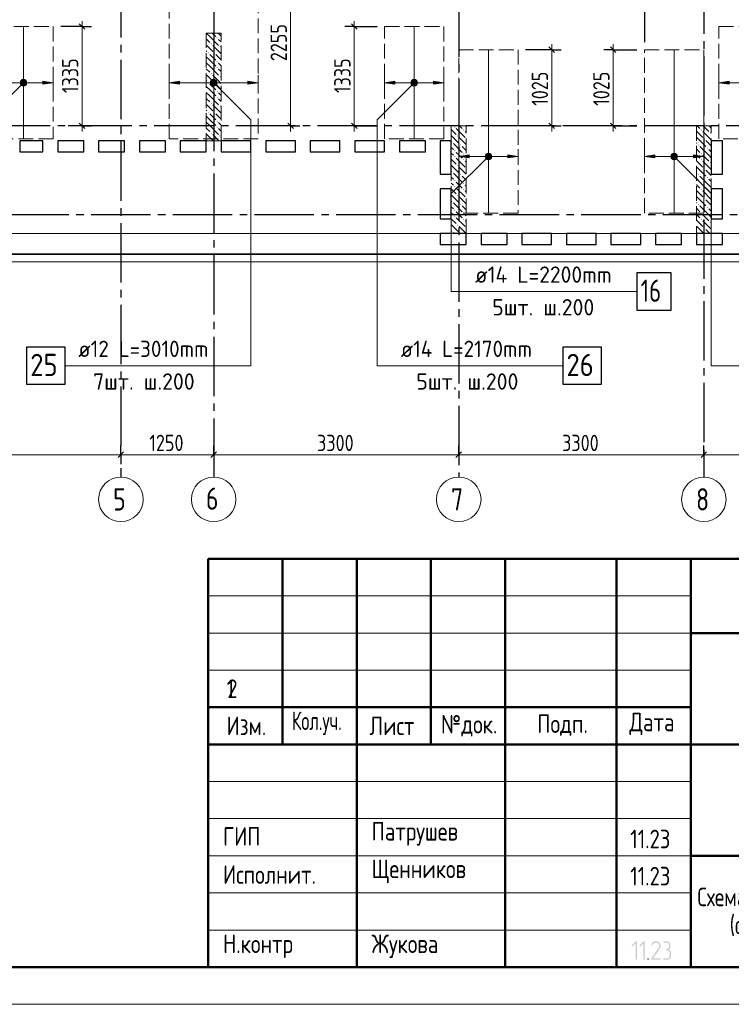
# Model space of a CAD drawing. Header units: millimetres. Extents: x 0 to 43617, y 0 to 59400.
# Tile 11 of 31: x 20462 to 30044, y 0 to 13260. Entities that reach past the tile are written whole.
import ezdxf

# ---------------------------------------------------------------- set-up
doc = ezdxf.new("R2010")
doc.units = ezdxf.units.MM
doc.linetypes.add('______2', pattern=[270, 200, -70])
doc.linetypes.add('______5', pattern=[1100, 800, -100, 100, -100])
for name, color, linetype, lineweight in [('Standard', 7, 'Continuous', 25), ('ДОП Верх по У', 7, 'Continuous', 25), ('ЖБ Пилон', 180, 'Continuous', 25), ('Оси', 40, '______5', 18), ('Позиционная метка номер позиции', 7, 'Continuous', 13), ('Примечания', 7, 'Continuous', 25)]:
    doc.layers.add(name, color=color, linetype=linetype, lineweight=lineweight)
doc.layers.add('ЖБ Перекрытие верхний уровень', color=7, linetype='Continuous', lineweight=25, true_color=0xe0e0ff)
doc.styles.add('GOST 2.304-81', font='txt')
doc.styles.add('ISOCPEUR', font='txt')

msp = doc.modelspace()

# ---------------------------------------------------------------- hatches: boundary and pattern name
at = {"layer": 'Standard', "linetype": 'Continuous', "lineweight": 25, "transparency": 33554687}
for points in [[(28772, 610), (28772, 609), (28772, 608), (28772, 607), (28771, 606), (28771, 605), (28771, 605), (28770, 604), (28769, 603), (28768, 602), (28767, 602), (28765, 601), (28763, 601), (28763, 601), (28762, 601), (28761, 602), (28761, 602), (28760, 602), (28759, 602), (28758, 603), (28757, 603), (28756, 604), (28756, 605), (28755, 605), (28755, 606), (28755, 607), (28754, 608), (28754, 609), (28754, 610), (28754, 820), (28716, 782), (28715, 780), (28713, 780), (28712, 779), (28710, 779), (28708, 779), (28707, 780), (28705, 780), (28704, 782), (28702, 783), (28702, 785), (28701, 786), (28701, 788), (28701, 788), (28701, 789), (28701, 790), (28702, 790), (28702, 791), (28702, 792), (28703, 793), (28704, 794), (28757, 848), (28758, 849), (28760, 849), (28761, 850), (28763, 850), (28765, 850), (28766, 849), (28768, 849), (28769, 848), (28770, 847), (28770, 846), (28771, 846), (28771, 845), (28772, 844), (28772, 843), (28772, 842), (28772, 841)], [(28878, 610), (28878, 609), (28878, 608), (28878, 607), (28878, 606), (28878, 605), (28877, 605), (28877, 604), (28876, 603), (28875, 602), (28873, 602), (28872, 601), (28870, 601), (28869, 601), (28869, 601), (28868, 602), (28867, 602), (28866, 602), (28865, 602), (28865, 603), (28863, 603), (28863, 604), (28862, 605), (28862, 605), (28861, 606), (28861, 607), (28861, 608), (28861, 609), (28861, 610), (28861, 820), (28823, 782), (28821, 780), (28820, 780), (28818, 779), (28817, 779), (28815, 779), (28813, 780), (28812, 780), (28810, 782), (28809, 783), (28808, 785), (28808, 786), (28808, 788), (28808, 788), (28808, 789), (28808, 790), (28808, 790), (28809, 791), (28809, 792), (28810, 793), (28810, 794), (28863, 848), (28865, 849), (28866, 849), (28868, 850), (28869, 850), (28871, 850), (28873, 849), (28874, 849), (28876, 848), (28876, 847), (28877, 846), (28877, 846), (28878, 845), (28878, 844), (28878, 843), (28878, 842), (28878, 841)], [(29082, 601), (28976, 601), (28975, 601), (28973, 602), (28971, 603), (28970, 604), (28969, 606), (28968, 607), (28967, 609), (28967, 611), (28967, 612), (28968, 613), (28968, 614), (28969, 615), (29066, 763), (29070, 770), (29073, 776), (29074, 779), (29074, 782), (29075, 786), (29075, 789), (29075, 791), (29075, 793), (29074, 795), (29074, 798), (29073, 800), (29073, 802), (29072, 804), (29071, 806), (29070, 807), (29069, 809), (29068, 811), (29067, 813), (29065, 814), (29064, 816), (29062, 818), (29060, 819), (29059, 821), (29057, 822), (29055, 823), (29053, 824), (29051, 826), (29049, 827), (29047, 828), (29045, 828), (29043, 829), (29041, 830), (29039, 831), (29036, 831), (29034, 831), (29032, 832), (29030, 832), (29028, 832), (29024, 832), (29021, 831), (29018, 831), (29016, 830), (29013, 829), (29010, 828), (29007, 827), (29005, 825), (29002, 823), (29000, 821), (28997, 819), (28995, 816), (28993, 813), (28991, 809), (28989, 806), (28988, 802), (28987, 800), (28986, 799), (28985, 798), (28984, 798), (28984, 797), (28982, 797), (28981, 796), (28980, 796), (28978, 796), (28976, 797), (28974, 797), (28973, 798), (28972, 799), (28972, 800), (28971, 800), (28971, 801), (28971, 802), (28970, 803), (28970, 804), (28970, 805), (28971, 808), (28972, 811), (28973, 813), (28974, 816), (28975, 818), (28976, 820), (28978, 823), (28979, 825), (28980, 827), (28982, 829), (28983, 831), (28985, 832), (28987, 834), (28988, 836), (28990, 837), (28992, 839), (28994, 840), (28998, 843), (29001, 845), (29005, 846), (29009, 848), (29013, 849), (29018, 849), (29022, 850), (29027, 850), (29030, 850), (29033, 850), (29036, 849), (29039, 849), (29042, 848), (29045, 848), (29048, 847), (29051, 846), (29054, 845), (29056, 843), (29059, 842), (29062, 840), (29064, 839), (29067, 837), (29070, 835), (29072, 833), (29075, 830), (29077, 828), (29079, 826), (29081, 823), (29083, 820), (29085, 818), (29087, 815), (29088, 813), (29089, 810), (29090, 807), (29091, 804), (29092, 801), (29092, 798), (29093, 795), (29093, 792), (29093, 789), (29093, 784), (29092, 780), (29092, 776), (29090, 772), (29090, 770), (29089, 767), (29088, 765), (29087, 763), (29086, 760), (29084, 758), (29083, 755), (29081, 753), (28993, 619), (29082, 619), (29084, 619), (29086, 618), (29087, 618), (29088, 616), (29090, 615), (29091, 613), (29091, 612), (29091, 610), (29091, 609), (29091, 607), (29090, 606), (29089, 604), (29088, 603), (29088, 603), (29087, 602), (29086, 602), (29085, 602), (29084, 601), (29083, 601)], [(29205, 737), (29208, 736), (29211, 734), (29214, 732), (29216, 730), (29219, 727), (29221, 724), (29223, 722), (29225, 718), (29227, 715), (29229, 712), (29230, 708), (29232, 705), (29233, 701), (29233, 697), (29234, 694), (29234, 690), (29234, 655), (29234, 652), (29233, 649), (29233, 646), (29233, 644), (29232, 641), (29231, 639), (29231, 636), (29230, 634), (29229, 632), (29228, 629), (29226, 627), (29225, 625), (29223, 623), (29222, 621), (29220, 619), (29218, 617), (29216, 615), (29214, 613), (29212, 611), (29210, 610), (29208, 609), (29205, 607), (29203, 606), (29201, 605), (29198, 604), (29196, 603), (29194, 603), (29191, 602), (29188, 602), (29186, 602), (29183, 601), (29180, 601), (29136, 601), (29134, 601), (29132, 602), (29131, 603), (29129, 604), (29128, 605), (29128, 607), (29127, 608), (29127, 610), (29127, 611), (29128, 613), (29128, 614), (29129, 616), (29130, 616), (29130, 617), (29131, 618), (29132, 618), (29133, 619), (29134, 619), (29135, 619), (29136, 619), (29180, 619), (29184, 619), (29188, 620), (29191, 620), (29194, 622), (29197, 623), (29200, 625), (29203, 627), (29206, 629), (29208, 632), (29210, 635), (29212, 638), (29213, 641), (29215, 644), (29215, 647), (29216, 651), (29216, 655), (29216, 690), (29216, 694), (29215, 697), (29215, 701), (29213, 704), (29212, 707), (29210, 710), (29208, 713), (29206, 715), (29203, 718), (29200, 720), (29197, 722), (29194, 723), (29191, 724), (29188, 725), (29184, 726), (29180, 726), (29171, 726), (29169, 726), (29168, 726), (29166, 727), (29165, 728), (29164, 730), (29163, 731), (29163, 733), (29163, 735), (29163, 736), (29163, 737), (29164, 738), (29165, 740), (29165, 741), (29166, 742), (29167, 742), (29167, 743), (29168, 743), (29169, 743), (29170, 743), (29171, 743), (29175, 743), (29179, 744), (29182, 745), (29185, 746), (29188, 747), (29191, 749), (29194, 751), (29197, 754), (29199, 756), (29201, 759), (29203, 762), (29204, 765), (29206, 768), (29206, 772), (29207, 775), (29207, 779), (29207, 797), (29207, 800), (29206, 804), (29206, 807), (29204, 810), (29203, 814), (29201, 816), (29199, 819), (29197, 822), (29194, 824), (29191, 826), (29188, 828), (29185, 830), (29182, 831), (29179, 832), (29175, 832), (29171, 832), (29136, 832), (29134, 832), (29132, 833), (29131, 834), (29129, 835), (29128, 836), (29128, 838), (29127, 839), (29127, 841), (29127, 842), (29128, 844), (29128, 845), (29129, 847), (29130, 847), (29130, 848), (29131, 849), (29132, 849), (29133, 850), (29134, 850), (29135, 850), (29136, 850), (29171, 850), (29174, 850), (29177, 850), (29180, 849), (29182, 849), (29185, 849), (29187, 848), (29190, 847), (29192, 846), (29194, 845), (29197, 844), (29199, 843), (29201, 841), (29203, 840), (29205, 838), (29207, 836), (29209, 835), (29211, 833), (29213, 831), (29214, 829), (29216, 826), (29217, 824), (29219, 822), (29220, 820), (29221, 817), (29222, 815), (29222, 813), (29223, 810), (29224, 807), (29224, 805), (29224, 802), (29225, 800), (29225, 797), (29225, 779), (29225, 773), (29225, 772), (29225, 771), (29225, 770), (29224, 770), (29224, 768), (29224, 767), (29223, 767), (29223, 766), (29223, 764), (29222, 761), (29221, 759), (29220, 756), (29218, 753), (29217, 751), (29215, 749), (29214, 746), (29212, 744), (29210, 742), (29208, 740)], [(28923, 619), (28924, 619), (28926, 618), (28927, 618), (28929, 616), (28930, 615), (28931, 613), (28932, 612), (28932, 610), (28932, 609), (28931, 607), (28930, 606), (28929, 604), (28929, 603), (28928, 603), (28927, 602), (28927, 602), (28926, 602), (28925, 601), (28924, 601), (28923, 601), (28921, 601), (28919, 602), (28917, 603), (28916, 604), (28915, 605), (28914, 607), (28914, 608), (28914, 610), (28914, 611), (28914, 613), (28915, 614), (28916, 616), (28917, 616), (28917, 617), (28918, 618), (28919, 618), (28920, 619), (28921, 619), (28922, 619)]]:
    msp.add_hatch(color=7, dxfattribs=at).paths.add_polyline_path(points, flags=16)
at = {"layer": 'ДОП Верх по У', "linetype": 'Continuous', "lineweight": 13, "transparency": 33554687}
for points in [[(20482, 12392), (20482, 12430), (20476, 12411)], [(20482, 12430), (20495, 12379), (20495, 12443)], [(20482, 12430), (20482, 12392), (20495, 12379)], [(20495, 12443), (20514, 12374), (20514, 12449)], [(20495, 12443), (20495, 12379), (20514, 12374)], [(20514, 12449), (20514, 12374), (20533, 12379)], [(20514, 12449), (20533, 12379), (20533, 12443)], [(20533, 12443), (20533, 12379), (20546, 12392)], [(20533, 12443), (20546, 12392), (20546, 12430)], [(20546, 12430), (20546, 12392), (20551, 12411)], [(20774, 12391), (20914, 12411), (20774, 12431)], [(23042, 12392), (23042, 12430), (23036, 12411)], [(23042, 12430), (23055, 12379), (23055, 12443)], [(23042, 12430), (23042, 12392), (23055, 12379)], [(23055, 12443), (23074, 12374), (23074, 12449)], [(23055, 12443), (23055, 12379), (23074, 12374)], [(23074, 12449), (23074, 12374), (23093, 12379)], [(23074, 12449), (23093, 12379), (23093, 12443)], [(23093, 12443), (23093, 12379), (23106, 12392)], [(23093, 12443), (23106, 12392), (23106, 12430)], [(23106, 12430), (23106, 12392), (23111, 12411)], [(23534, 12391), (23674, 12411), (23534, 12431)], [(25742, 12392), (25742, 12430), (25736, 12411)], [(25742, 12430), (25755, 12379), (25755, 12443)], [(25742, 12430), (25742, 12392), (25755, 12379)], [(25755, 12443), (25774, 12374), (25774, 12449)], [(25755, 12443), (25755, 12379), (25774, 12374)], [(25774, 12449), (25774, 12374), (25793, 12379)], [(25774, 12449), (25793, 12379), (25793, 12443)], [(25793, 12443), (25793, 12379), (25806, 12392)], [(25793, 12443), (25806, 12392), (25806, 12430)], [(25806, 12430), (25806, 12392), (25811, 12411)], [(26034, 12391), (26174, 12411), (26034, 12431)], [(26742, 11399), (26742, 11437), (26736, 11418)], [(26742, 11437), (26755, 11386), (26755, 11450)], [(26742, 11437), (26742, 11399), (26755, 11386)], [(26755, 11450), (26774, 11380), (26774, 11455)], [(26755, 11450), (26755, 11386), (26774, 11380)], [(26774, 11455), (26774, 11380), (26793, 11386)], [(26774, 11455), (26793, 11386), (26793, 11450)], [(26793, 11450), (26793, 11386), (26806, 11399)], [(26793, 11450), (26806, 11399), (26806, 11437)], [(26806, 11437), (26806, 11399), (26811, 11418)], [(27034, 11398), (27174, 11418), (27034, 11438)], [(29242, 11399), (29242, 11437), (29236, 11418)], [(29242, 11437), (29255, 11386), (29255, 11450)], [(29242, 11437), (29242, 11399), (29255, 11386)], [(29255, 11450), (29274, 11380), (29274, 11455)], [(29255, 11450), (29255, 11386), (29274, 11380)], [(29274, 11455), (29274, 11380), (29293, 11386)], [(29274, 11455), (29293, 11386), (29293, 11450)], [(29293, 11450), (29293, 11386), (29306, 11399)], [(29293, 11450), (29306, 11399), (29306, 11437)], [(29306, 11437), (29306, 11399), (29311, 11418)], [(29534, 11398), (29674, 11418), (29534, 11438)]]:
    msp.add_hatch(color=7, dxfattribs=at).paths.add_polyline_path(points)
for points in [[(22614, 12391), (22474, 12411), (22614, 12431)], [(25514, 12391), (25374, 12411), (25514, 12431)], [(30014, 12391), (29874, 12411), (30014, 12431)], [(26514, 11398), (26374, 11418), (26514, 11438)], [(29014, 11398), (28874, 11418), (29014, 11438)]]:
    msp.add_hatch(color=7, dxfattribs=at).paths.add_polyline_path(points, flags=16)
at = {"layer": 'ЖБ Пилон', "linetype": 'Continuous', "lineweight": 18, "transparency": 33554687}
for points in [[(23114, 13013), (23121, 13020), (23127, 13013), (23121, 13007)], [(23034, 12933), (23041, 12940), (23047, 12933), (23041, 12927)], [(23154, 12893), (23161, 12900), (23167, 12893), (23161, 12887)], [(22994, 12813), (23001, 12820), (23007, 12813), (23001, 12807)], [(23074, 12813), (23081, 12820), (23087, 12813), (23081, 12807)], [(23114, 12693), (23121, 12700), (23127, 12693), (23121, 12687)], [(23114, 12613), (23121, 12620), (23127, 12613), (23121, 12607)], [(23034, 12533), (23041, 12540), (23047, 12533), (23041, 12527)], [(23154, 12493), (23161, 12500), (23167, 12493), (23161, 12487)], [(22994, 12413), (23001, 12420), (23007, 12413), (23001, 12407)], [(23074, 12413), (23081, 12420), (23087, 12413), (23081, 12407)], [(23114, 12293), (23121, 12300), (23127, 12293), (23121, 12287)], [(23114, 12213), (23121, 12220), (23127, 12213), (23121, 12207)], [(23034, 12133), (23041, 12140), (23047, 12133), (23041, 12127)], [(23154, 12093), (23161, 12100), (23167, 12093), (23161, 12087)], [(22994, 12013), (23001, 12020), (23007, 12013), (23001, 12007)], [(23074, 12013), (23081, 12020), (23087, 12013), (23081, 12007)], [(23114, 11893), (23121, 11900), (23127, 11893), (23121, 11887)], [(23114, 11813), (23121, 11820), (23127, 11813), (23121, 11807)], [(26314, 11813), (26321, 11820), (26327, 11813), (26321, 11807)], [(23034, 11733), (23041, 11740), (23047, 11733), (23041, 11727)], [(23154, 11693), (23161, 11700), (23167, 11693), (23161, 11687)], [(26354, 11693), (26361, 11700), (26367, 11693), (26361, 11687)], [(26434, 11773), (26441, 11780), (26447, 11773), (26441, 11767)], [(29634, 11773), (29641, 11780), (29647, 11773), (29641, 11767)], [(29754, 11733), (29761, 11740), (29767, 11733), (29761, 11727)], [(26274, 11613), (26281, 11620), (26287, 11613), (26281, 11607)], [(26394, 11573), (26401, 11580), (26407, 11573), (26401, 11567)], [(29594, 11573), (29601, 11580), (29607, 11573), (29601, 11567)], [(29674, 11653), (29681, 11660), (29687, 11653), (29681, 11647)], [(29714, 11533), (29721, 11540), (29727, 11533), (29721, 11527)], [(26314, 11493), (26321, 11500), (26327, 11493), (26321, 11487)], [(26314, 11413), (26321, 11420), (26327, 11413), (26321, 11407)], [(26434, 11453), (26441, 11460), (26447, 11453), (26441, 11447)], [(29634, 11453), (29641, 11460), (29647, 11453), (29641, 11447)], [(26354, 11293), (26361, 11300), (26367, 11293), (26361, 11287)], [(26434, 11373), (26441, 11380), (26447, 11373), (26441, 11367)], [(29634, 11373), (29641, 11380), (29647, 11373), (29641, 11367)], [(29754, 11333), (29761, 11340), (29767, 11333), (29761, 11327)], [(26274, 11213), (26281, 11220), (26287, 11213), (26281, 11207)], [(26394, 11173), (26401, 11180), (26407, 11173), (26401, 11167)], [(29594, 11173), (29601, 11180), (29607, 11173), (29601, 11167)], [(29674, 11253), (29681, 11260), (29687, 11253), (29681, 11247)], [(29714, 11133), (29721, 11140), (29727, 11133), (29721, 11127)], [(26314, 11093), (26321, 11100), (26327, 11093), (26321, 11087)], [(26314, 11013), (26321, 11020), (26327, 11013), (26321, 11007)], [(26434, 11053), (26441, 11060), (26447, 11053), (26441, 11047)], [(29634, 11053), (29641, 11060), (29647, 11053), (29641, 11047)], [(26354, 10893), (26361, 10900), (26367, 10893), (26361, 10887)], [(26434, 10973), (26441, 10980), (26447, 10973), (26441, 10967)], [(29634, 10973), (29641, 10980), (29647, 10973), (29641, 10967)], [(29754, 10933), (29761, 10940), (29767, 10933), (29761, 10927)], [(26274, 10813), (26281, 10820), (26287, 10813), (26281, 10807)], [(26394, 10773), (26401, 10780), (26407, 10773), (26401, 10767)], [(29594, 10773), (29601, 10780), (29607, 10773), (29601, 10767)], [(29674, 10853), (29681, 10860), (29687, 10853), (29681, 10847)], [(26314, 10693), (26321, 10700), (26327, 10693), (26321, 10687)], [(26314, 10613), (26321, 10620), (26327, 10613), (26321, 10607)], [(26434, 10653), (26441, 10660), (26447, 10653), (26441, 10647)], [(29634, 10653), (29641, 10660), (29647, 10653), (29641, 10647)], [(29714, 10733), (29721, 10740), (29727, 10733), (29721, 10727)], [(26354, 10493), (26361, 10500), (26367, 10493), (26361, 10487)], [(26434, 10573), (26441, 10580), (26447, 10573), (26441, 10567)], [(29634, 10573), (29641, 10580), (29647, 10573), (29641, 10567)], [(29754, 10533), (29761, 10540), (29767, 10533), (29761, 10527)], [(26274, 10413), (26281, 10420), (26287, 10413), (26281, 10407)], [(29674, 10453), (29681, 10460), (29687, 10453), (29681, 10447)]]:
    msp.add_hatch(color=7, dxfattribs=at).paths.add_polyline_path(points, flags=16)
at = {"layer": 'Позиционная метка номер позиции', "linetype": 'Continuous', "lineweight": 13, "transparency": 33554687}
for points in [[(20546, 12379), (20482, 12443), (20471, 12422)], [(20546, 12379), (20471, 12422), (20525, 12368)], [(20525, 12368), (20471, 12422), (20471, 12400)], [(20525, 12368), (20471, 12400), (20503, 12368)], [(20503, 12368), (20471, 12400), (20482, 12379)], [(20557, 12400), (20503, 12454), (20482, 12443)], [(20557, 12400), (20482, 12443), (20546, 12379)], [(20557, 12422), (20525, 12454), (20503, 12454)], [(20557, 12422), (20503, 12454), (20557, 12400)], [(20525, 12454), (20557, 12422), (20546, 12443)], [(23031, 12422), (23063, 12454), (23042, 12443)], [(23063, 12454), (23031, 12422), (23031, 12400)], [(23063, 12454), (23031, 12400), (23085, 12454)], [(23085, 12454), (23031, 12400), (23042, 12379)], [(23085, 12454), (23042, 12379), (23106, 12443)], [(23106, 12443), (23042, 12379), (23063, 12368)], [(23106, 12443), (23063, 12368), (23117, 12422)], [(23117, 12422), (23063, 12368), (23085, 12368)], [(23117, 12422), (23085, 12368), (23117, 12400)], [(23117, 12400), (23085, 12368), (23106, 12379)], [(25806, 12379), (25742, 12443), (25731, 12422)], [(25806, 12379), (25731, 12422), (25785, 12368)], [(25785, 12368), (25731, 12422), (25731, 12400)], [(25785, 12368), (25731, 12400), (25763, 12368)], [(25763, 12368), (25731, 12400), (25742, 12379)], [(25817, 12400), (25763, 12454), (25742, 12443)], [(25817, 12400), (25742, 12443), (25806, 12379)], [(25817, 12422), (25785, 12454), (25763, 12454)], [(25817, 12422), (25763, 12454), (25817, 12400)], [(25785, 12454), (25817, 12422), (25806, 12443)], [(26806, 11386), (26742, 11450), (26731, 11429)], [(26806, 11386), (26731, 11429), (26785, 11375)], [(26785, 11375), (26731, 11429), (26731, 11406)], [(26785, 11375), (26731, 11406), (26763, 11375)], [(26763, 11375), (26731, 11406), (26742, 11386)], [(26817, 11406), (26763, 11461), (26742, 11450)], [(26817, 11406), (26742, 11450), (26806, 11386)], [(26817, 11429), (26785, 11461), (26763, 11461)], [(26817, 11429), (26763, 11461), (26817, 11406)], [(26785, 11461), (26817, 11429), (26806, 11450)], [(29231, 11429), (29263, 11461), (29242, 11450)], [(29263, 11461), (29231, 11429), (29231, 11406)], [(29263, 11461), (29231, 11406), (29285, 11461)], [(29285, 11461), (29231, 11406), (29242, 11386)], [(29285, 11461), (29242, 11386), (29306, 11450)], [(29306, 11450), (29242, 11386), (29263, 11375)], [(29306, 11450), (29263, 11375), (29317, 11429)], [(29317, 11429), (29263, 11375), (29285, 11375)], [(29317, 11429), (29285, 11375), (29317, 11406)], [(29317, 11406), (29285, 11375), (29306, 11386)]]:
    msp.add_hatch(color=7, dxfattribs=at).paths.add_polyline_path(points)

# ---------------------------------------------------------------- linework, layer by layer
at = {"layer": 'Standard', "color": 251, "linetype": 'Continuous', "lineweight": -3, "true_color": 0x656565, "transparency": 33554687}
for p, q in [((28874, 13731), (28874, 12955)), ((21302, 13167), (21014, 13167)), ((21302, 13167), (21177, 13167)), ((21302, 13167), (21427, 13167)), ((24967, 13167), (24842, 13167)), ((24967, 13167), (25092, 13167)), ((24967, 13167), (25274, 13167)), ((27626, 12855), (27274, 12855)), ((27626, 12855), (27501, 12855)), ((27626, 12855), (27751, 12855)), ((28454, 12855), (28329, 12855)), ((28454, 12855), (28579, 12855)), ((21302, 11830), (21114, 11830)), ((21302, 11830), (21177, 11830)), ((21302, 11830), (21427, 11830)), ((24110, 11830), (23674, 11830)), ((24110, 11830), (23985, 11830)), ((24110, 11830), (24235, 11830)), ((24967, 11830), (24842, 11830)), ((24967, 11830), (25092, 11830)), ((24967, 11830), (25274, 11830)), ((27626, 11830), (27274, 11830)), ((27626, 11830), (27501, 11830)), ((27626, 11830), (27751, 11830)), ((28454, 11830), (28329, 11830)), ((28454, 11830), (28579, 11830)), ((28454, 11830), (28774, 11830)), ((21824, 7400), (21824, 7525)), ((23074, 7400), (23074, 7525)), ((26374, 7400), (26374, 7525)), ((29674, 7400), (29674, 7525)), ((21824, 7400), (21824, 7275)), ((21824, 7400), (21824, 7400)), ((23074, 7400), (23074, 7275)), ((23074, 7400), (23074, 7400)), ((26374, 7400), (26374, 7275)), ((26374, 7400), (26374, 7400)), ((29674, 7400), (29674, 7275)), ((29674, 7400), (29674, 7400))]:
    msp.add_line(p, q, dxfattribs=at)
at = {"layer": 'Standard', "color": 7, "linetype": 'Continuous', "lineweight": 25, "transparency": 33554687}
for p, q in [((21264, 13205), (21339, 13130)), ((24930, 13205), (25005, 13130)), ((27588, 12893), (27663, 12818)), ((28416, 12893), (28491, 12818)), ((21264, 11868), (21339, 11793)), ((24072, 11868), (24147, 11793)), ((24930, 11868), (25005, 11793)), ((27588, 11868), (27663, 11793)), ((28416, 11868), (28491, 11793)), ((20464, 11630), (20464, 11480)), ((20774, 11630), (20464, 11630)), ((20774, 11480), (20774, 11630)), ((20974, 11630), (20974, 11480)), ((21324, 11630), (20974, 11630)), ((21324, 11480), (21324, 11630)), ((21524, 11630), (21524, 11480)), ((21874, 11630), (21524, 11630)), ((21874, 11480), (21874, 11630)), ((22074, 11630), (22074, 11480)), ((22424, 11630), (22074, 11630)), ((22424, 11480), (22424, 11630)), ((22624, 11630), (22624, 11480)), ((22974, 11630), (22624, 11630)), ((22974, 11480), (22974, 11630)), ((23174, 11630), (23174, 11480)), ((23574, 11630), (23174, 11630)), ((23574, 11480), (23574, 11630)), ((23774, 11630), (23774, 11480)), ((24174, 11630), (23774, 11630)), ((24174, 11480), (24174, 11630)), ((24374, 11630), (24374, 11480)), ((24774, 11630), (24374, 11630)), ((24774, 11480), (24774, 11630)), ((24974, 11630), (24974, 11480)), ((25374, 11630), (24974, 11630)), ((25374, 11480), (25374, 11630)), ((25574, 11630), (25574, 11480)), ((25924, 11630), (25574, 11630)), ((25924, 11480), (25924, 11630)), ((26124, 11630), (26124, 11180)), ((26274, 11630), (26124, 11630)), ((26274, 11180), (26274, 11630)), ((29774, 11630), (29774, 11180)), ((29924, 11630), (29774, 11630)), ((29924, 11180), (29924, 11630)), ((20464, 11480), (20774, 11480)), ((20974, 11480), (21324, 11480)), ((21524, 11480), (21874, 11480)), ((22074, 11480), (22424, 11480)), ((22624, 11480), (22974, 11480)), ((23174, 11480), (23574, 11480)), ((23774, 11480), (24174, 11480)), ((24374, 11480), (24774, 11480)), ((24974, 11480), (25374, 11480)), ((25574, 11480), (25924, 11480)), ((26124, 11180), (26274, 11180)), ((29774, 11180), (29924, 11180)), ((26124, 10980), (26124, 10580)), ((26274, 10980), (26124, 10980)), ((26274, 10580), (26274, 10980)), ((29774, 10980), (29774, 10580)), ((29924, 10980), (29774, 10980)), ((29924, 10580), (29924, 10980)), ((26124, 10580), (26274, 10580)), ((29774, 10580), (29924, 10580)), ((26124, 10380), (26124, 10230)), ((26474, 10380), (26124, 10380)), ((26474, 10230), (26474, 10380)), ((26674, 10380), (26674, 10230)), ((27024, 10380), (26674, 10380)), ((27024, 10230), (27024, 10380)), ((27224, 10380), (27224, 10230)), ((27624, 10380), (27224, 10380)), ((27624, 10230), (27624, 10380)), ((27824, 10380), (27824, 10230)), ((28224, 10380), (27824, 10380)), ((28224, 10230), (28224, 10380)), ((28424, 10380), (28424, 10230)), ((28824, 10380), (28424, 10380)), ((28824, 10230), (28824, 10380)), ((29024, 10380), (29024, 10230)), ((29374, 10380), (29024, 10380)), ((29374, 10230), (29374, 10380)), ((29574, 10380), (29574, 10230)), ((29924, 10380), (29574, 10380)), ((29924, 10230), (29924, 10380)), ((26124, 10230), (26474, 10230)), ((26674, 10230), (27024, 10230)), ((27224, 10230), (27624, 10230)), ((27824, 10230), (28224, 10230)), ((28424, 10230), (28824, 10230)), ((29024, 10230), (29374, 10230)), ((29574, 10230), (29924, 10230)), ((33074, 10100), (18094, 10100)), ((21786, 7363), (21861, 7438)), ((23036, 7363), (23111, 7438)), ((26336, 7363), (26411, 7438)), ((29636, 7363), (29711, 7438)), ((23000, 500), (41500, 500)), ((23000, 500), (41500, 500)), ((23000, 500), (41500, 500))]:
    msp.add_line(p, q, dxfattribs=at)
at = {"layer": 'Standard', "color": 7, "linetype": 'Continuous', "lineweight": 13, "transparency": 33554687}
for p, q in [((21302, 13167), (21302, 13242)), ((24967, 13167), (24967, 13242)), ((27626, 12855), (27626, 12930)), ((28454, 12855), (28454, 12930)), ((21302, 11830), (21302, 11755)), ((24110, 11830), (24110, 11755)), ((24967, 11830), (24967, 11755)), ((27626, 11830), (27626, 11755)), ((28454, 11830), (28454, 11755)), ((16324, 7400), (21824, 7400)), ((21824, 7400), (23074, 7400)), ((23074, 7400), (26374, 7400)), ((26374, 7400), (29674, 7400)), ((29674, 7400), (32974, 7400)), ((23000, 5500), (29500, 5500)), ((23000, 5000), (29500, 5000)), ((23000, 4500), (29500, 4500)), ((23000, 3000), (29500, 3000)), ((23000, 2500), (29500, 2500)), ((23000, 2500), (29500, 2500)), ((23000, 2000), (29500, 2000)), ((23000, 2000), (29500, 2000)), ((23000, 1500), (29500, 1500)), ((23000, 1000), (29500, 1000))]:
    msp.add_line(p, q, dxfattribs=at)
at = {"layer": 'Standard', "color": 7, "linetype": 'Continuous', "lineweight": 50, "transparency": 33554687}
for p, q in [((23000, 500), (23000, 6000)), ((23000, 6000), (41500, 6000)), ((24000, 3500), (24000, 6000)), ((25000, 500), (25000, 6000)), ((26000, 3500), (26000, 6000)), ((27000, 500), (27000, 6000)), ((28500, 500), (28500, 6000)), ((29500, 500), (29500, 6000)), ((29500, 5000), (41500, 5000)), ((23000, 4000), (29500, 4000)), ((23000, 4000), (29500, 4000)), ((23000, 3500), (29500, 3500)), ((23000, 3500), (29500, 3500)), ((29500, 3500), (41500, 3500)), ((29500, 2000), (41500, 2000))]:
    msp.add_line(p, q, dxfattribs=at)
at = {"layer": 'Standard', "color": 7, "linetype": 'Continuous', "lineweight": 13, "transparency": 33554687}
msp.add_lwpolyline([(0, 0), (42000, 0), (42000, 59400), (0, 59400), (0, 0)], close=True, dxfattribs=at)
at = {"layer": 'Standard', "color": 7, "linetype": 'Continuous', "lineweight": 18, "transparency": 33554687}
msp.add_lwpolyline([(42000, 59400), (0, 59400), (0, 0), (42000, 0), (42000, 59400)], dxfattribs=at)
at = {"layer": 'Standard', "color": 7, "linetype": 'Continuous', "lineweight": 13, "transparency": 33554687}
for points in [[(42000, 59400), (0, 59400), (0, 0), (42000, 0), (42000, 59400)], [(7674, 10380), (33074, 10380), (33074, 57220), (7674, 57220), (7674, 10380)], [(24110, 14087), (24110, 12692), (24110, 12692), (24110, 11830)], [(21302, 13167), (21302, 12251), (21302, 12251), (21302, 11830)], [(24967, 13167), (24967, 12270), (24967, 12270), (24967, 11830)], [(27626, 12855), (27626, 12118), (27626, 12118), (27626, 11830)], [(28454, 12855), (28454, 12126), (28454, 12126), (28454, 11830)]]:
    msp.add_lwpolyline(points, dxfattribs=at)
at = {"layer": 'Standard', "color": 7, "linetype": 'Continuous', "lineweight": 50, "transparency": 33554687}
msp.add_lwpolyline([(2000, 58900), (41500, 58900), (41500, 500), (2000, 500), (2000, 58900)], close=True, dxfattribs=at)
at = {"layer": 'Standard', "color": 254, "linetype": 'Continuous', "lineweight": 18, "true_color": 0xc4c4ff, "transparency": 33554687}
msp.add_lwpolyline([(7294, 10000), (33174, 10000), (33174, 57320), (7294, 57320), (7294, 10000)], dxfattribs=at)
at = {"layer": 'Standard', "color": 7, "linetype": 'Continuous', "lineweight": 25, "transparency": 33554687}
for points in [[(7394, 10100), (33074, 10100), (33074, 57220), (7394, 57220), (7394, 10100)], [(41500, 6000), (23000, 6000), (23000, 500), (41500, 500), (41500, 6000)]]:
    msp.add_lwpolyline(points, dxfattribs=at)
at = {"layer": 'Standard', "color": 251, "linetype": 'Continuous', "lineweight": -3, "true_color": 0x656565, "transparency": 33554687}
msp.add_lwpolyline([(28454, 12855), (28662, 12855), (28662, 12855), (28774, 12855)], dxfattribs=at)
at = {"layer": 'ДОП Верх по У', "color": 7, "linetype": 'Continuous', "lineweight": 18, "transparency": 33554687}
for p, q in [((23074, 14081), (23074, 11661)), ((20514, 13162), (20514, 11662)), ((25774, 13162), (25774, 11662)), ((26774, 12848), (26774, 10662)), ((29274, 12848), (29274, 10662))]:
    msp.add_line(p, q, dxfattribs=at)
at = {"layer": 'ДОП Верх по У', "color": 251, "linetype": 'Continuous', "lineweight": 13, "true_color": 0x494949, "transparency": 33554687}
for p, q in [((20914, 12411), (20914, 12511)), ((22474, 12411), (22474, 12511)), ((23674, 12411), (23674, 12511)), ((25374, 12411), (25374, 12511)), ((26174, 12411), (26174, 12511)), ((29874, 12411), (29874, 12511)), ((20254, 12411), (20484, 12411)), ((20514, 12449), (20514, 12449)), ((20514, 12374), (20514, 12374)), ((20544, 12411), (20774, 12411)), ((20914, 12411), (20774, 12431)), ((20774, 12431), (20774, 12391)), ((20774, 12391), (20914, 12411)), ((20914, 12411), (20914, 12311)), ((20914, 12411), (20914, 12411)), ((22474, 12411), (22614, 12431)), ((22614, 12391), (22474, 12411)), ((22474, 12411), (22474, 12311)), ((22474, 12411), (22474, 12411)), ((22614, 12431), (22614, 12391)), ((22614, 12411), (23044, 12411)), ((23074, 12449), (23074, 12449)), ((23074, 12374), (23074, 12374)), ((23104, 12411), (23534, 12411)), ((23674, 12411), (23534, 12431)), ((23534, 12431), (23534, 12391)), ((23534, 12391), (23674, 12411)), ((23674, 12411), (23674, 12311)), ((23674, 12411), (23674, 12411)), ((25374, 12411), (25514, 12431)), ((25514, 12391), (25374, 12411)), ((25374, 12411), (25374, 12311)), ((25374, 12411), (25374, 12411)), ((25514, 12431), (25514, 12391)), ((25514, 12411), (25744, 12411)), ((25774, 12449), (25774, 12449)), ((25774, 12374), (25774, 12374)), ((25804, 12411), (26034, 12411)), ((26174, 12411), (26034, 12431)), ((26034, 12431), (26034, 12391)), ((26034, 12391), (26174, 12411)), ((26174, 12411), (26174, 12311)), ((26174, 12411), (26174, 12411)), ((29874, 12411), (30014, 12431)), ((30014, 12391), (29874, 12411)), ((29874, 12411), (29874, 12311)), ((29874, 12411), (29874, 12411)), ((30014, 12431), (30014, 12391)), ((30014, 12411), (30244, 12411)), ((26374, 11418), (26374, 11518)), ((26374, 11418), (26514, 11438)), ((26514, 11398), (26374, 11418)), ((26374, 11418), (26374, 11318)), ((26374, 11418), (26374, 11418)), ((26514, 11438), (26514, 11398)), ((26514, 11418), (26744, 11418)), ((26774, 11455), (26774, 11455)), ((26804, 11418), (27034, 11418)), ((27174, 11418), (27034, 11438)), ((27034, 11438), (27034, 11398)), ((27034, 11398), (27174, 11418)), ((27174, 11418), (27174, 11518)), ((27174, 11418), (27174, 11318)), ((27174, 11418), (27174, 11418)), ((28874, 11418), (28874, 11518)), ((28874, 11418), (29014, 11438)), ((29014, 11398), (28874, 11418)), ((28874, 11418), (28874, 11318)), ((28874, 11418), (28874, 11418)), ((29014, 11438), (29014, 11398)), ((29014, 11418), (29244, 11418)), ((29274, 11455), (29274, 11455)), ((29304, 11418), (29534, 11418)), ((29674, 11418), (29534, 11438)), ((29534, 11438), (29534, 11398)), ((29534, 11398), (29674, 11418)), ((29674, 11418), (29674, 11518)), ((29674, 11418), (29674, 11318)), ((29674, 11418), (29674, 11418)), ((26774, 11380), (26774, 11380)), ((29274, 11380), (29274, 11380))]:
    msp.add_line(p, q, dxfattribs=at)
at = {"layer": 'ДОП Верх по У', "color": 7, "linetype": 'Continuous', "lineweight": 13, "transparency": 33554687}
for p, q in [((26574, 9600), (28682, 9600)), ((21232, 8600), (23274, 8600)), ((25574, 8600), (27638, 8600))]:
    msp.add_line(p, q, dxfattribs=at)
at = {"layer": 'ДОП Верх по У', "color": 7, "linetype": 'Continuous', "lineweight": 25, "transparency": 33554687}
for points in [[(28774, 9350), (29234, 9350), (29234, 9850), (28774, 9850), (28774, 9350)], [(20554, 8350), (21074, 8350), (21074, 8850), (20554, 8850), (20554, 8350)], [(27774, 8350), (28294, 8350), (28294, 8850), (27774, 8850), (27774, 8350)]]:
    msp.add_lwpolyline(points, dxfattribs=at)
at = {"layer": 'ДОП Верх по У', "color": 251, "linetype": 'Continuous', "lineweight": 13, "true_color": 0x494949, "transparency": 33554687}
for centre in [(20514, 12411), (23074, 12411), (25774, 12411), (26774, 11418), (29274, 11418)]:
    msp.add_circle(centre, 37.5, dxfattribs=at)
at = {"layer": 'ЖБ Перекрытие верхний уровень', "color": 7, "linetype": 'Continuous', "lineweight": 18, "transparency": 33554687}
for p, q in [((20464, 11480), (20464, 11630)), ((20464, 11630), (20774, 11630)), ((20774, 11630), (20774, 11480)), ((20974, 11480), (20974, 11630)), ((20974, 11630), (21324, 11630)), ((21324, 11630), (21324, 11480)), ((21524, 11480), (21524, 11630)), ((21524, 11630), (21874, 11630)), ((21874, 11630), (21874, 11480)), ((22074, 11480), (22074, 11630)), ((22074, 11630), (22424, 11630)), ((22424, 11630), (22424, 11480)), ((22624, 11480), (22624, 11630)), ((22624, 11630), (22974, 11630)), ((22974, 11630), (22974, 11480)), ((23174, 11480), (23174, 11630)), ((23174, 11630), (23574, 11630)), ((23574, 11630), (23574, 11480)), ((23774, 11480), (23774, 11630)), ((23774, 11630), (24174, 11630)), ((24174, 11630), (24174, 11480)), ((24374, 11480), (24374, 11630)), ((24374, 11630), (24774, 11630)), ((24774, 11630), (24774, 11480)), ((24974, 11480), (24974, 11630)), ((24974, 11630), (25374, 11630)), ((25374, 11630), (25374, 11480)), ((25574, 11480), (25574, 11630)), ((25574, 11630), (25924, 11630)), ((25924, 11630), (25924, 11480)), ((26124, 11180), (26124, 11630)), ((26124, 11630), (26274, 11630)), ((26274, 11630), (26274, 11180)), ((29774, 11630), (29924, 11630)), ((29774, 11180), (29774, 11630)), ((29924, 11630), (29924, 11180)), ((20774, 11480), (20464, 11480)), ((21324, 11480), (20974, 11480)), ((21874, 11480), (21524, 11480)), ((22424, 11480), (22074, 11480)), ((22974, 11480), (22624, 11480)), ((23574, 11480), (23174, 11480)), ((24174, 11480), (23774, 11480)), ((24774, 11480), (24374, 11480)), ((25374, 11480), (24974, 11480)), ((25924, 11480), (25574, 11480)), ((26274, 11180), (26124, 11180)), ((29924, 11180), (29774, 11180)), ((26124, 10580), (26124, 10980)), ((26124, 10980), (26274, 10980)), ((26274, 10980), (26274, 10580)), ((29774, 10980), (29924, 10980)), ((29774, 10580), (29774, 10980)), ((29924, 10980), (29924, 10580)), ((26274, 10580), (26124, 10580)), ((29924, 10580), (29774, 10580)), ((26124, 10230), (26124, 10380)), ((26124, 10380), (26474, 10380)), ((26474, 10380), (26474, 10230)), ((26674, 10230), (26674, 10380)), ((26674, 10380), (27024, 10380)), ((27024, 10380), (27024, 10230)), ((27224, 10230), (27224, 10380)), ((27224, 10380), (27624, 10380)), ((27624, 10380), (27624, 10230)), ((27824, 10230), (27824, 10380)), ((27824, 10380), (28224, 10380)), ((28224, 10380), (28224, 10230)), ((28424, 10230), (28424, 10380)), ((28424, 10380), (28824, 10380)), ((28824, 10380), (28824, 10230)), ((29024, 10380), (29374, 10380)), ((29024, 10230), (29024, 10380)), ((29374, 10380), (29374, 10230)), ((29574, 10380), (29924, 10380)), ((29574, 10230), (29574, 10380)), ((29924, 10380), (29924, 10230)), ((26474, 10230), (26124, 10230)), ((27024, 10230), (26674, 10230)), ((27624, 10230), (27224, 10230)), ((28224, 10230), (27824, 10230)), ((28824, 10230), (28424, 10230)), ((29374, 10230), (29024, 10230)), ((29924, 10230), (29574, 10230)), ((18094, 10100), (33074, 10100))]:
    msp.add_line(p, q, dxfattribs=at)
at = {"layer": 'ЖБ Пилон', "color": 253, "linetype": '______2', "lineweight": 13, "true_color": 0xa0a0a0, "transparency": 33554687}
for p, q in [((22974, 13080), (22974, 11630)), ((23174, 13080), (22974, 13080)), ((23174, 11630), (23174, 13080)), ((26274, 11830), (26274, 10380)), ((26474, 11830), (26274, 11830)), ((26474, 10380), (26474, 11830)), ((29574, 11830), (29574, 10380)), ((29774, 11830), (29574, 11830)), ((29774, 10380), (29774, 11830)), ((22974, 11630), (23174, 11630)), ((26274, 10380), (26474, 10380)), ((29574, 10380), (29774, 10380))]:
    msp.add_line(p, q, dxfattribs=at)
at = {"layer": 'ЖБ Пилон', "color": 9, "linetype": 'Continuous', "lineweight": 18, "true_color": 0xc7c7c7, "transparency": 33554687}
for p, q in [((22974, 13080), (23021, 13033)), ((22974, 13000), (23021, 12953)), ((23021, 13033), (23141, 12913)), ((23054, 13080), (23101, 13033)), ((23174, 13040), (23141, 13073)), ((23021, 12873), (22981, 12913)), ((23061, 12833), (23021, 12873)), ((23061, 12913), (23174, 12800)), ((23141, 12993), (23174, 12960)), ((22974, 12840), (22981, 12833)), ((23021, 12713), (22974, 12760)), ((23021, 12793), (23101, 12713)), ((23101, 12793), (23174, 12720)), ((22974, 12680), (23021, 12633)), ((22974, 12600), (23021, 12553)), ((23021, 12713), (23101, 12633)), ((23021, 12633), (23141, 12513)), ((23174, 12640), (23141, 12673)), ((23021, 12473), (22981, 12513)), ((23061, 12433), (23021, 12473)), ((23061, 12513), (23174, 12400)), ((23141, 12593), (23174, 12560)), ((22974, 12440), (22981, 12433)), ((23021, 12313), (22974, 12360)), ((23021, 12393), (23101, 12313)), ((23101, 12393), (23174, 12320)), ((22974, 12280), (23021, 12233)), ((22974, 12200), (23021, 12153)), ((23021, 12313), (23101, 12233)), ((23021, 12233), (23141, 12113)), ((23174, 12240), (23141, 12273)), ((23021, 12073), (22981, 12113)), ((23061, 12033), (23021, 12073)), ((23061, 12113), (23174, 12000)), ((23141, 12193), (23174, 12160)), ((22974, 12040), (22981, 12033)), ((23021, 11913), (22974, 11960)), ((23021, 11993), (23101, 11913)), ((23101, 11993), (23174, 11920)), ((22974, 11880), (23021, 11833)), ((23021, 11913), (23101, 11833)), ((23021, 11833), (23141, 11713)), ((23174, 11840), (23141, 11873)), ((26421, 11793), (26384, 11830)), ((26464, 11830), (26474, 11820)), ((29621, 11793), (29584, 11830)), ((29664, 11830), (29741, 11753)), ((29744, 11830), (29774, 11800)), ((22974, 11800), (23021, 11753)), ((23021, 11673), (22981, 11713)), ((23061, 11633), (23021, 11673)), ((23061, 11713), (23144, 11630)), ((23141, 11793), (23174, 11760)), ((26274, 11780), (26341, 11713)), ((26274, 11700), (26381, 11593)), ((26341, 11793), (26461, 11673)), ((26381, 11673), (26474, 11580)), ((26461, 11753), (26474, 11740)), ((29574, 11760), (29661, 11673)), ((29581, 11673), (29701, 11553)), ((29661, 11753), (29774, 11640)), ((22974, 11640), (22981, 11633)), ((26274, 11540), (26301, 11513)), ((26301, 11593), (26421, 11473)), ((26474, 11500), (26421, 11553)), ((29574, 11600), (29581, 11593)), ((29741, 11433), (29621, 11553)), ((29774, 11560), (29701, 11633)), ((26274, 11460), (26301, 11433)), ((26381, 11433), (26341, 11473)), ((26421, 11393), (26381, 11433)), ((26461, 11433), (26474, 11420)), ((29574, 11520), (29621, 11473)), ((29581, 11433), (29574, 11440)), ((29621, 11393), (29581, 11433)), ((29661, 11433), (29741, 11353)), ((29741, 11513), (29774, 11480)), ((29741, 11433), (29774, 11400)), ((26274, 11380), (26341, 11313)), ((26274, 11300), (26381, 11193)), ((26341, 11393), (26461, 11273)), ((26381, 11273), (26474, 11180)), ((26461, 11353), (26474, 11340)), ((29574, 11360), (29661, 11273)), ((29581, 11273), (29701, 11153)), ((29661, 11353), (29774, 11240)), ((26274, 11140), (26301, 11113)), ((26301, 11193), (26421, 11073)), ((26474, 11100), (26421, 11153)), ((29574, 11200), (29581, 11193)), ((29741, 11033), (29621, 11153)), ((29774, 11160), (29701, 11233)), ((26274, 11060), (26301, 11033)), ((26381, 11033), (26341, 11073)), ((26421, 10993), (26381, 11033)), ((26461, 11033), (26474, 11020)), ((29574, 11120), (29621, 11073)), ((29581, 11033), (29574, 11040)), ((29621, 10993), (29581, 11033)), ((29661, 11033), (29741, 10953)), ((29741, 11113), (29774, 11080)), ((29741, 11033), (29774, 11000)), ((26274, 10980), (26341, 10913)), ((26274, 10900), (26381, 10793)), ((26341, 10993), (26461, 10873)), ((26381, 10873), (26474, 10780)), ((26461, 10953), (26474, 10940)), ((29574, 10960), (29661, 10873)), ((29581, 10873), (29701, 10753)), ((29661, 10953), (29774, 10840)), ((26301, 10793), (26421, 10673)), ((26474, 10700), (26421, 10753)), ((29574, 10800), (29581, 10793)), ((29741, 10633), (29621, 10753)), ((29774, 10760), (29701, 10833)), ((26274, 10740), (26301, 10713)), ((26274, 10660), (26301, 10633)), ((26381, 10633), (26341, 10673)), ((26421, 10593), (26381, 10633)), ((26461, 10633), (26474, 10620)), ((29574, 10720), (29621, 10673)), ((29581, 10633), (29574, 10640)), ((29621, 10593), (29581, 10633)), ((29661, 10633), (29741, 10553)), ((29741, 10713), (29774, 10680)), ((29741, 10633), (29774, 10600)), ((26274, 10580), (26341, 10513)), ((26274, 10500), (26381, 10393)), ((26341, 10593), (26461, 10473)), ((26461, 10553), (26474, 10540)), ((29574, 10560), (29661, 10473)), ((29661, 10553), (29774, 10440)), ((26301, 10393), (26314, 10380)), ((26381, 10473), (26474, 10380)), ((29574, 10400), (29581, 10393)), ((29581, 10473), (29674, 10380)), ((29754, 10380), (29701, 10433))]:
    msp.add_line(p, q, dxfattribs=at)
at = {"layer": 'Оси', "color": 8, "linetype": '______5', "lineweight": -3, "transparency": 33554687}
for p, q in [((21824, 57820), (21824, 7100)), ((26374, 50960), (26374, 7100)), ((23074, 50790), (23074, 7100)), ((29674, 25969), (29674, 7100)), ((34074, 11830), (3600, 11830)), ((33224, 10630), (3600, 10630))]:
    msp.add_line(p, q, dxfattribs=at)
at = {"layer": 'Оси', "color": 7, "linetype": 'Continuous', "lineweight": 13, "transparency": 33554687}
for centre in [(21824, 6800), (23074, 6800), (26374, 6800), (29674, 6800)]:
    msp.add_circle(centre, 300, dxfattribs=at)
at = {"layer": 'Позиционная метка номер позиции', "color": 7, "linetype": 'Continuous', "lineweight": 13, "transparency": 33554687}
for p, q in [((20482, 12443), (20482, 12443)), ((20482, 12379), (20482, 12379)), ((20546, 12443), (20546, 12443)), ((20546, 12379), (20546, 12379)), ((23042, 12443), (23042, 12443)), ((23042, 12379), (23042, 12379)), ((23106, 12443), (23106, 12443)), ((23106, 12379), (23106, 12379)), ((25742, 12443), (25742, 12443)), ((25742, 12379), (25742, 12379)), ((25806, 12443), (25806, 12443)), ((25806, 12379), (25806, 12379)), ((26742, 11450), (26742, 11450)), ((26806, 11450), (26806, 11450)), ((29242, 11450), (29242, 11450)), ((29306, 11450), (29306, 11450)), ((26742, 11386), (26742, 11386)), ((26806, 11386), (26806, 11386)), ((29242, 11386), (29242, 11386)), ((29306, 11386), (29306, 11386))]:
    msp.add_line(p, q, dxfattribs=at)
for points in [[(20514, 12411), (19828, 11725), (19828, 8600), (16414, 8600)], [(23074, 12411), (23574, 11911), (23574, 8600), (21074, 8600)], [(25774, 12411), (25274, 11911), (25274, 8600), (27774, 8600)], [(26774, 11418), (26274, 10918), (26274, 9600), (28774, 9600)], [(29274, 11418), (29774, 10918), (29774, 8600), (32274, 8600)]]:
    msp.add_lwpolyline(points, dxfattribs=at)
for centre in [(20514, 12411), (23074, 12411), (25774, 12411), (26774, 11418), (29274, 11418)]:
    msp.add_circle(centre, 45, dxfattribs=at)
at = {"layer": 'Примечания', "color": 7, "linetype": '______2', "lineweight": 18, "transparency": 33554687}
for p, q in [((22474, 11655), (22474, 14087)), ((23674, 14087), (23674, 11655)), ((20114, 13167), (20914, 13167)), ((20914, 13167), (20914, 11655)), ((25374, 13167), (26174, 13167)), ((25374, 11655), (25374, 13167)), ((26174, 13167), (26174, 11655)), ((29874, 13167), (30674, 13167)), ((29874, 11655), (29874, 13167)), ((26374, 12855), (27174, 12855)), ((26374, 10655), (26374, 12855)), ((27174, 12855), (27174, 10655)), ((28874, 12855), (29674, 12855)), ((28874, 10655), (28874, 12855)), ((29674, 12855), (29674, 10655)), ((20914, 11655), (20114, 11655)), ((23674, 11655), (22474, 11655)), ((26174, 11655), (25374, 11655)), ((30674, 11655), (29874, 11655)), ((27174, 10655), (26374, 10655)), ((29674, 10655), (28874, 10655))]:
    msp.add_line(p, q, dxfattribs=at)

# ---------------------------------------------------------------- texts
at = {"layer": 'Standard', "color": 7, "linetype": 'Continuous', "lineweight": 25, "transparency": 33554687, "char_height": 220, "attachment_point": 7, "rotation": 90, "style": 'GOST 2.304-81'}
for s, insert, width in [('2255', (24060, 12701), 641.48), ('1335', (21251, 12272), 579.02), ('1335', (24917, 12272), 579.02), ('1025', (27576, 12100), 610.16), ('1025', (28404, 12100), 610.16)]:
    msp.add_mtext(s, dxfattribs=dict(at, insert=insert, width=width))
at = {"layer": 'Standard', "color": 7, "linetype": 'Continuous', "lineweight": 25, "transparency": 33554687, "style": 'GOST 2.304-81'}
for s, insert, char_height, width, attachment_point in [('1250', (22207, 7450), 220, 610.16, 7), ('3300', (24466, 7450), 220, 641.48, 7), ('3300', (27766, 7450), 220, 641.48, 7), ('\\A1;{\\fGOST 2.304-81|i0|b0;\\H250.000000;\\W1.000000;\\C7;2}\\P', (23327, 4375), 250, 283.33, 2), ('1', (23248, 4125), 250, 231.56, 7), ('Изм.', (23248, 3625), 250, 631.15, 7), ('\\W0.83;Кол.уч.', (24127, 3625), 250, 799.96, 7), ('Лист', (25171, 3625), 250, 782.23, 7), ('№док.', (26135, 3607), 250, 853.39, 7), ('Подп.', (27431, 3614), 250, 764.53, 7), ('Дата', (28673, 3625), 250, 782.23, 7), ('ГИП', (23200, 2137), 250, 586.81, 7), ('Патрушев', (25200, 2137), 250, 1386.36, 7), ('11.23', (28683, 2101), 250, 693.37, 7), ('Исполнит.', (23200, 1622), 250, 1386.36, 7), ('Щенников', (25200, 1631), 250, 1333.08, 7), ('11.23', (28683, 1601), 250, 693.37, 7), ('Н.контр', (23200, 622), 250, 1102.09, 7), ('Жукова', (25200, 622), 250, 1031.11, 7)]:
    msp.add_mtext(s, dxfattribs=dict(at, insert=insert, char_height=char_height, width=width, attachment_point=attachment_point))
at = {"layer": 'Standard', "color": 7, "linetype": 'Continuous', "lineweight": 13, "transparency": 33554687, "insert": (3000, 2467), "char_height": 250, "width": 20566.88, "attachment_point": 1, "line_spacing_factor": 0.903614}
msp.add_mtext('\\A1;{\\fGOST 2.304-81|i0|b0;\\H250.000000;\\W1.000000;\\C7;1. Общие указания см. листы КЖ5.2-1. Ведомость расхода стали см. лист КЖ5.2-37.}\\P{\\fGOST 2.304-81|i0|b0;\\H250.000000;\\W1.000000;\\C7;2. Спецификацию элементов, ведомость деталей см. листы КЖ5.2-36...37.}\\P{\\fGOST 2.304-81|i0|b0;\\H250.000000;\\W1.000000;\\C7;3. Сечения по плите перекрытия см. лист КЖ5.2-45. Детали плана см. лист КЖ5.2-46...47.}\\P{\\fGOST 2.304-81|i0|b0;\\H250.000000;\\W1.000000;\\C7;4. В местах попадания отверстий в зону дополнительного армирования, стержни арматуры раздвинуть либо отогнцть по месту.}\\P', dxfattribs=at)
at = {"layer": 'Standard', "color": 7, "linetype": 'Continuous', "lineweight": 25, "transparency": 33554687, "insert": (33000, 1571), "char_height": 250, "width": 8254.17, "attachment_point": 2, "line_spacing_factor": 0.903614}
msp.add_mtext('\\A1;{\\fGOST 2.304-81|i0|b0;\\H250.000000;\\W0.952381;\\C7;Схема армирования плиты перекрытия типового этажа}\\P{\\fGOST 2.304-81|i0|b0;\\H250.000000;\\W0.952381;\\C7;(секции 3, 4) верхнее дополнительное (по оси у)}\\P', dxfattribs=at)
at = {"layer": 'ДОП Верх по У', "color": 7, "linetype": 'Continuous', "lineweight": 13, "transparency": 33554687, "attachment_point": 7, "style": 'ISOCPEUR'}
for s, insert, char_height, width in [('\\W0.96;ø14 L=2200mm ', (26594, 9717), 220, 2172.6), ('\\W0.75;16', (28824, 9460), 300, 472.28), ('\\W0.97;5шт. ш.200 ', (26825, 9277), 220, 1712.32), ('\\W0.94;ø12 L=3010mm ', (21252, 8717), 220, 2104.38), ('\\W0.94;ø14 L=2170mm ', (25594, 8717), 220, 2126.49), ('\\W0.87;25', (20604, 8460), 300, 550.81), ('\\W0.87;26', (27824, 8460), 300, 550.82), ('\\W0.97;7шт. ш.200 ', (21450, 8277), 220, 1712.32), ('\\W0.97;5шт. ш.200 ', (25803, 8277), 220, 1712.32)]:
    msp.add_mtext(s, dxfattribs=dict(at, insert=insert, char_height=char_height, width=width))
at = {"layer": 'Оси', "color": 7, "linetype": 'Continuous', "lineweight": 25, "transparency": 33554687, "char_height": 300, "width": 326.41, "attachment_point": 7, "style": 'ISOCPEUR'}
for s, insert in [('\\W0.78;5', (21719, 6650)), ('\\W0.78;6', (22969, 6660)), ('\\W0.78;7', (26269, 6650)), ('\\W0.78;8', (29569, 6650))]:
    msp.add_mtext(s, dxfattribs=dict(at, insert=insert))

doc.saveas('drawing.dxf')
